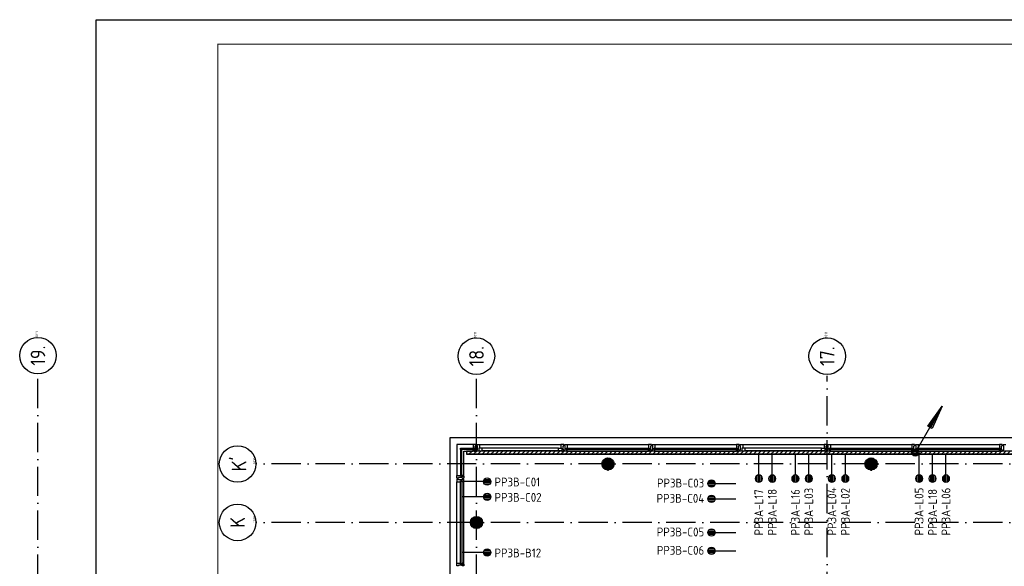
# Model space of a CAD drawing. Header units: millimetres. Extents: x 84333 to 240712, y -2244 to 84291.
# Tile 11 of 74: x 89143 to 109353, y 73077 to 84291. Entities that reach past the tile are written whole.
import ezdxf
from ezdxf.enums import TextEntityAlignment as Align

# ---------------------------------------------------------------- set-up
doc = ezdxf.new("R2010")
doc.units = ezdxf.units.MM
doc.header["$LTSCALE"] = 100
doc.linetypes.add('DASHDOT', pattern=[9, 6, -1.5, 0, -1.5])
doc.layers.get('0').update_dxf_attribs({"linetype": 'CONTINUOUS'})
for name, color, linetype in [('AFDELING', 4, 'CONTINUOUS'), ('AL$7----_STRAMIEN', 1, 'DASHDOT'), ('AL21----_BUITENWAND', 4, 'CONTINUOUS'), ('AL28----_KONSTRUKTIE', 3, 'CONTINUOUS'), ('AL31----_BUITENKOZ', 7, 'CONTINUOUS'), ('ALN-----_BLOCKNAAM', 2, 'CONTINUOUS'), ('ALXAA---_GEWBETON', 12, 'CONTINUOUS'), ('ALXOU---_GLAS', 7, 'CONTINUOUS'), ('EB6441--_ATTRIB', 2, 'CONTINUOUS'), ('EL6441--_DATACOM', 3, 'CONTINUOUS'), ('LIJN025', 10, 'CONTINUOUS'), ('LIJN050', 90, 'CONTINUOUS'), ('RUIMTEBOEK-1EB-WANDGOOT', 3, 'CONTINUOUS'), ('TEKST25', 10, 'CONTINUOUS'), ('TEKST35', 50, 'CONTINUOUS'), ('TEKST50', 90, 'CONTINUOUS')]:
    doc.layers.add(name, color=color, linetype=linetype)
doc.styles.add('1_8', font='ISO', dxfattribs={"height": 1.8})
doc.styles.add('2_0', font='iso', dxfattribs={"height": 200})
doc.styles.add('ISO', font='ISO.SHX')
doc.styles.add('NORATT', font='iso.shx')
doc.styles.add('ROMAND', font='romand')
doc.styles.get("Standard").update_dxf_attribs({"font": 'iso.shx'})
doc.styles.add('TECHNIC', font='technic_.ttf')

# ---------------------------------------------------------------- blocks, each defined once
blk = doc.blocks.new('A0-GE')
at = {"layer": 'LIJN025'}
blk.add_lwpolyline([(1500, 841), (1500, 0), (0, 0), (0, 841)], close=True, dxfattribs=at)
at = {"layer": 'LIJN050', "const_width": 0.2}
blk.add_lwpolyline([(1495, 836), (25, 836), (25, 5), (1495, 5)], close=True, dxfattribs=at)
at = {"layer": 'TEKST25', "style": 'ROMAND', "width": 2.899115}
blk.add_attdef('STATUS', text='', height=2.5, dxfattribs=at).set_placement((1454, 71.5), (1493, 71.5), align=Align.FIT)
at = {"layer": 'TEKST25', "style": 'ISO'}
for tag, p in [('E', (1455.25, 66)), ('NAAM-E', (1466.75, 66)), ('DATUM-E', (1485, 66)), ('D', (1455.25, 61)), ('NAAM-D', (1466.75, 61)), ('DATUM-D', (1485, 61)), ('C', (1455.25, 56)), ('NAAM-C', (1466.75, 56)), ('DATUM-C', (1485, 56)), ('B', (1455.25, 51)), ('NAAM-B', (1466.75, 51)), ('DATUM-B', (1485, 51)), ('A', (1455.25, 46)), ('NAAM-A', (1466.75, 46)), ('DATUM-A', (1485, 46))]:
    blk.add_attdef(tag, text='', height=2.5, dxfattribs=at).set_placement(p, align=Align.CENTER)
for tag, p in [('DATUM', (1332.75, 36.25)), ('SCHAAL', (1368, 36.25)), ('GETEKEND', (1398.25, 36.25)), ('GECONTOL.', (1433, 36.25)), ('FORMAAT', (1463.25, 28.25))]:
    blk.add_attdef(tag, p, '', height=2.5, dxfattribs=at)
at = {"layer": 'TEKST35', "style": 'ISO'}
for tag, p in [('PROJECT', (1334.5, 72.5)), ('PLAATS', (1334.5, 63.5)), ('INSTALLATIE-REGEL1', (1334.5, 52.5)), ('INSTALLATIE-REGEL2', (1334.5, 43.5))]:
    blk.add_attdef(tag, p, '', height=4, dxfattribs=at)
blk.add_attdef('PROJ.NR.', text='', height=4, dxfattribs=at).set_placement((1481, 23), align=Align.CENTER)
at = {"layer": 'TEKST50', "style": 'ISO'}
blk.add_attdef('FILE-NAAM', text='', height=5, dxfattribs=at).set_placement((1473.5, 7.5), align=Align.CENTER)
blk = doc.blocks.new('EH100005')
blk.add_lwpolyline([(-1, -0.5), (0, -0.5), (0, 0.5), (-1, 0.5)])
at = {"style": '2_0', "flags": 9}
blk.add_attdef('HULPSTUK', text='', height=0.5, dxfattribs=at).set_placement((0, 0), align=Align.MIDDLE)
blk = doc.blocks.new('EH100000')
at = {"linetype": 'ByBlock'}
for p, q in [((1, 0.5), (0, 0.5)), ((1, 0.5, 1), (0, 0.5, 1)), ((0, -0.5, 1), (1, -0.5, 1)), ((1, -0.5), (0, -0.5))]:
    blk.add_line(p, q, dxfattribs=at)
at = {"linetype": 'ByBlock', "invisible_edges": 15}
for points in [[(1, -0.5), (0, -0.5), (0, 0.5), (1, 0.5)], [(0, 0.5), (1, 0.5), (1, 0.5, 1), (0, 0.5, 1)], [(0, -0.5, 1), (1, -0.5, 1), (1, -0.5), (0, -0.5)]]:
    blk.add_3dface(points, dxfattribs=at)
at = {"linetype": 'ByBlock', "style": '2_0', "flags": 8}
blk.add_attdef('FUNCTIE', text='', height=0.5, dxfattribs=at).set_placement((0.5, 0), align=Align.MIDDLE)
at = {"linetype": 'ByBlock', "flags": 9}
blk.add_attdef('SCHOT', text='', height=0.5, dxfattribs=at).set_placement((0.5, 0), align=Align.MIDDLE)
blk = doc.blocks.new('ES111201')
for p, q in [((0.38, 0.65), (5.5, 9.53)), ((0.73, 0.15), (-0.73, 0.15)), ((0.6, 0.45), (-0.6, 0.45)), ((0.73, -0.15), (-0.73, -0.15)), ((0.6, -0.45), (-0.6, -0.45))]:
    blk.add_line(p, q)
for points in [[(2.57, 5.45), (5.5, 9.53), (3.43, 4.95)], [(3.22, 5.07), (4.63, 8.01), (2.78, 5.32)]]:
    blk.add_lwpolyline(points, close=True)
blk.add_circle((0, 0), 0.75)
blk = doc.blocks.new('ES4X2')
for p, q in [((-0.45, 1.4), (-0.45, 2.6)), ((-0.15, 1.27), (-0.15, 2.73)), ((0.15, 1.27), (0.15, 2.73)), ((0.45, 1.4), (0.45, 2.6)), ((0, 1.25), (0, -3))]:
    blk.add_line(p, q)
blk.add_circle((0, 2), 0.75)
at = {"style": '1_8', "flags": 8}
for tag, p in [('NUMMER', (1.25, 3.5)), ('CODE', (-1.25, 3.5))]:
    blk.add_attdef(tag, text='', height=1.8, rotation=90, dxfattribs=at).set_placement(p, align=Align.MIDDLE_LEFT)
blk.add_attdef('M_CODE', text='', height=1.8, dxfattribs=at).set_placement((0, 0), align=Align.MIDDLE_CENTER)
blk = doc.blocks.new('1011')
at = {"layer": 'AL$7----_STRAMIEN', "color": 7, "linetype": 'Continuous'}
blk.add_circle((-750, 0), 750, dxfattribs=at)
at = {"layer": 'AL$7----_STRAMIEN', "color": 3, "linetype": 'Continuous'}
blk.add_attdef('STR-NAAM', text='', height=600, rotation=360, dxfattribs=at).set_placement((-750, 0), align=Align.MIDDLE)
at = {"layer": 'ALN-----_BLOCKNAAM', "linetype": 'Continuous'}
blk.add_text('1011', height=100, dxfattribs=at).set_placement((0, 0))
blk = doc.blocks.new('1010')
at = {"layer": 'AL$7----_STRAMIEN', "color": 7, "linetype": 'Continuous'}
blk.add_circle((0, 750), 750, dxfattribs=at)
at = {"layer": 'AL$7----_STRAMIEN', "color": 3, "linetype": 'Continuous'}
blk.add_attdef('STR-NAAM', text='', height=600, rotation=360, dxfattribs=at).set_placement((0, 750), align=Align.MIDDLE)
at = {"layer": 'ALN-----_BLOCKNAAM', "linetype": 'Continuous'}
blk.add_text('1010', height=100, dxfattribs=at).set_placement((0, 0))
blk = doc.blocks.new('A$C13e6995e')
at = {"layer": 'AL$7----_STRAMIEN', "color": 1}
for p, q in [((5185, 41660), (5185, 79257)), ((14185, 41660), (14185, 79257)), ((21385, 50307), (21385, 79228)), ((5185, 41660), (5185, 78944)), ((46585, 77420), (9657, 77420)), ((46585, 76220), (9657, 76220))]:
    blk.add_line(p, q, dxfattribs=at)
at = {"layer": 'AL21----_BUITENWAND', "color": 8}
for p, q in [((13645, 59121), (13645, 77960)), ((13645, 77960), (47125, 77960))]:
    blk.add_line(p, q, dxfattribs=at)
at = {"layer": 'AL28----_KONSTRUKTIE', "color": 8}
for centre in [(16885, 77420), (22285, 77420), (14185, 76220)]:
    blk.add_circle(centre, 125, dxfattribs=at)
at = {"layer": 'AL31----_BUITENKOZ', "color": 8}
for p, q in [((14120, 77819), (13786, 77819)), ((13786, 77819), (13786, 77185)), ((14250, 77819), (15920, 77819)), ((16050, 77819), (17720, 77819)), ((17850, 77819), (19520, 77819)), ((19650, 77819), (21320, 77819)), ((21450, 77819), (23120, 77819)), ((23250, 77819), (24920, 77819)), ((13925, 77185), (13925, 77680)), ((13925, 77680), (14120, 77680)), ((15870, 77747), (14300, 77747)), ((15870, 77693), (14300, 77693)), ((16050, 77680), (17720, 77680)), ((17850, 77680), (19520, 77680)), ((21270, 77747), (19700, 77747)), ((21270, 77693), (19700, 77693)), ((21450, 77680), (23120, 77680)), ((23250, 77680), (24920, 77680)), ((13786, 75385), (13786, 77055)), ((13925, 75385), (13925, 77055))]:
    blk.add_line(p, q, dxfattribs=at)
at = {"layer": 'AL31----_BUITENKOZ', "color": 8, "linetype": 'Continuous'}
for p, q in [((14157, 77819), (14120, 77819)), ((14120, 77819), (14120, 77812)), ((14120, 77812), (14120, 77808)), ((14176, 77819), (14157, 77819)), ((14176, 77813), (14176, 77819)), ((14176, 77799), (14176, 77813)), ((14194, 77813), (14194, 77819)), ((14194, 77819), (14213, 77819)), ((14194, 77800), (14194, 77813)), ((14213, 77819), (14250, 77819)), ((14250, 77819), (14250, 77812)), ((14250, 77812), (14250, 77808)), ((15957, 77819), (15920, 77819)), ((15920, 77819), (15920, 77812)), ((15920, 77812), (15920, 77808)), ((15976, 77819), (15957, 77819)), ((15976, 77813), (15976, 77819)), ((15976, 77799), (15976, 77813)), ((15994, 77813), (15994, 77819)), ((15994, 77819), (16013, 77819)), ((15994, 77800), (15994, 77813)), ((16013, 77819), (16050, 77819)), ((16050, 77819), (16050, 77812)), ((16050, 77812), (16050, 77808)), ((17757, 77819), (17720, 77819)), ((17720, 77819), (17720, 77812)), ((17720, 77812), (17720, 77808)), ((17776, 77819), (17757, 77819)), ((17776, 77813), (17776, 77819)), ((17776, 77799), (17776, 77813)), ((17794, 77813), (17794, 77819)), ((17794, 77819), (17813, 77819)), ((17794, 77800), (17794, 77813)), ((17813, 77819), (17850, 77819)), ((17850, 77819), (17850, 77812)), ((17850, 77812), (17850, 77808)), ((19557, 77819), (19520, 77819)), ((19520, 77819), (19520, 77812)), ((19520, 77812), (19520, 77808)), ((19576, 77819), (19557, 77819)), ((19576, 77813), (19576, 77819)), ((19576, 77799), (19576, 77813)), ((19594, 77813), (19594, 77819)), ((19594, 77819), (19613, 77819)), ((19594, 77800), (19594, 77813)), ((19613, 77819), (19650, 77819)), ((19650, 77819), (19650, 77812)), ((19650, 77812), (19650, 77808)), ((21357, 77819), (21320, 77819)), ((21320, 77819), (21320, 77812)), ((21320, 77812), (21320, 77808)), ((21376, 77819), (21357, 77819)), ((21376, 77813), (21376, 77819)), ((21376, 77799), (21376, 77813)), ((21394, 77813), (21394, 77819)), ((21394, 77819), (21413, 77819)), ((21394, 77800), (21394, 77813)), ((21413, 77819), (21450, 77819)), ((21450, 77819), (21450, 77812)), ((21450, 77812), (21450, 77808)), ((23157, 77819), (23120, 77819)), ((23120, 77819), (23120, 77812)), ((23120, 77812), (23120, 77808)), ((23176, 77819), (23157, 77819)), ((23176, 77813), (23176, 77819)), ((23176, 77799), (23176, 77813)), ((23194, 77813), (23194, 77819)), ((23194, 77819), (23213, 77819)), ((23194, 77800), (23194, 77813)), ((23213, 77819), (23250, 77819)), ((23250, 77819), (23250, 77812)), ((23250, 77812), (23250, 77808)), ((24957, 77819), (24920, 77819)), ((24920, 77819), (24920, 77812)), ((24920, 77812), (24920, 77808)), ((24976, 77819), (24957, 77819)), ((24976, 77813), (24976, 77819)), ((24976, 77799), (24976, 77813)), ((24994, 77813), (24994, 77819)), ((24994, 77819), (25013, 77819)), ((24994, 77800), (24994, 77813)), ((25013, 77819), (25050, 77819)), ((14120, 77808), (14120, 77800)), ((14120, 77800), (14120, 77747)), ((14120, 77747), (14137, 77747)), ((14120, 77680), (14120, 77717)), ((14120, 77717), (14137, 77717)), ((14132, 77680), (14120, 77680)), ((14137, 77685), (14132, 77685)), ((14132, 77685), (14132, 77680)), ((14137, 77747), (14137, 77680)), ((14137, 77717), (14137, 77685)), ((14137, 77680), (14176, 77680)), ((14162, 77710), (14162, 77790)), ((14162, 77790), (14176, 77790)), ((14176, 77710), (14162, 77710)), ((14176, 77790), (14176, 77799)), ((14176, 77799), (14176, 77799)), ((14176, 77700), (14176, 77710)), ((14176, 77686), (14176, 77700)), ((14176, 77700), (14176, 77700)), ((14176, 77680), (14176, 77686)), ((14194, 77790), (14194, 77800)), ((14194, 77800), (14194, 77800)), ((14208, 77790), (14194, 77790)), ((14194, 77700), (14194, 77710)), ((14194, 77710), (14208, 77710)), ((14194, 77686), (14194, 77700)), ((14194, 77700), (14194, 77700)), ((14194, 77680), (14194, 77686)), ((14233, 77680), (14194, 77680)), ((14208, 77710), (14208, 77790)), ((14250, 77747), (14233, 77747)), ((14233, 77747), (14233, 77680)), ((14233, 77747), (14233, 77693)), ((14300, 77747), (14233, 77747)), ((14233, 77693), (14300, 77693)), ((14250, 77808), (14250, 77800)), ((14250, 77800), (14250, 77747)), ((14300, 77693), (14300, 77747)), ((15870, 77693), (15870, 77747)), ((15870, 77747), (15937, 77747)), ((15937, 77693), (15870, 77693)), ((15920, 77808), (15920, 77800)), ((15920, 77800), (15920, 77747)), ((15920, 77747), (15937, 77747)), ((15937, 77747), (15937, 77680)), ((15937, 77747), (15937, 77693)), ((15937, 77680), (15976, 77680)), ((15962, 77710), (15962, 77790)), ((15962, 77790), (15976, 77790)), ((15976, 77710), (15962, 77710)), ((15976, 77790), (15976, 77799)), ((15976, 77799), (15976, 77799)), ((15976, 77700), (15976, 77710)), ((15976, 77686), (15976, 77700)), ((15976, 77700), (15976, 77700)), ((15976, 77680), (15976, 77686)), ((15994, 77790), (15994, 77800)), ((15994, 77800), (15994, 77800)), ((16008, 77790), (15994, 77790)), ((15994, 77700), (15994, 77710)), ((15994, 77710), (16008, 77710)), ((15994, 77686), (15994, 77700)), ((15994, 77700), (15994, 77700)), ((15994, 77680), (15994, 77686)), ((16033, 77680), (15994, 77680)), ((16008, 77710), (16008, 77790)), ((16050, 77747), (16033, 77747)), ((16033, 77747), (16033, 77680)), ((16033, 77717), (16033, 77685)), ((16050, 77717), (16033, 77717)), ((16033, 77685), (16038, 77685)), ((16038, 77685), (16038, 77680)), ((16038, 77680), (16050, 77680)), ((16050, 77808), (16050, 77800)), ((16050, 77800), (16050, 77747)), ((16050, 77680), (16050, 77717)), ((17720, 77808), (17720, 77800)), ((17720, 77800), (17720, 77747)), ((17720, 77747), (17737, 77747)), ((17720, 77680), (17720, 77717)), ((17720, 77717), (17737, 77717)), ((17732, 77680), (17720, 77680)), ((17737, 77685), (17732, 77685)), ((17732, 77685), (17732, 77680)), ((17737, 77747), (17737, 77680)), ((17737, 77717), (17737, 77685)), ((17737, 77680), (17776, 77680)), ((17762, 77710), (17762, 77790)), ((17762, 77790), (17776, 77790)), ((17776, 77710), (17762, 77710)), ((17776, 77790), (17776, 77799)), ((17776, 77799), (17776, 77799)), ((17776, 77700), (17776, 77710)), ((17776, 77686), (17776, 77700)), ((17776, 77700), (17776, 77700)), ((17776, 77680), (17776, 77686)), ((17794, 77790), (17794, 77800)), ((17794, 77800), (17794, 77800)), ((17808, 77790), (17794, 77790)), ((17794, 77700), (17794, 77710)), ((17794, 77710), (17808, 77710)), ((17794, 77686), (17794, 77700)), ((17794, 77700), (17794, 77700)), ((17794, 77680), (17794, 77686)), ((17833, 77680), (17794, 77680)), ((17808, 77710), (17808, 77790)), ((17850, 77747), (17833, 77747)), ((17833, 77747), (17833, 77680)), ((17833, 77717), (17833, 77685)), ((17850, 77717), (17833, 77717)), ((17833, 77685), (17838, 77685)), ((17838, 77685), (17838, 77680)), ((17838, 77680), (17850, 77680)), ((17850, 77808), (17850, 77800)), ((17850, 77800), (17850, 77747)), ((17850, 77680), (17850, 77717)), ((19520, 77808), (19520, 77800)), ((19520, 77800), (19520, 77747)), ((19520, 77747), (19537, 77747)), ((19520, 77680), (19520, 77717)), ((19520, 77717), (19537, 77717)), ((19532, 77680), (19520, 77680)), ((19537, 77685), (19532, 77685)), ((19532, 77685), (19532, 77680)), ((19537, 77747), (19537, 77680)), ((19537, 77717), (19537, 77685)), ((19537, 77680), (19576, 77680)), ((19562, 77710), (19562, 77790)), ((19562, 77790), (19576, 77790)), ((19576, 77710), (19562, 77710)), ((19576, 77790), (19576, 77799)), ((19576, 77799), (19576, 77799)), ((19576, 77700), (19576, 77710)), ((19576, 77686), (19576, 77700)), ((19576, 77700), (19576, 77700)), ((19576, 77680), (19576, 77686)), ((19594, 77790), (19594, 77800)), ((19594, 77800), (19594, 77800)), ((19608, 77790), (19594, 77790)), ((19594, 77700), (19594, 77710)), ((19594, 77710), (19608, 77710)), ((19594, 77686), (19594, 77700)), ((19594, 77700), (19594, 77700)), ((19594, 77680), (19594, 77686)), ((19633, 77680), (19594, 77680)), ((19608, 77710), (19608, 77790)), ((19650, 77747), (19633, 77747)), ((19633, 77747), (19633, 77680)), ((19633, 77747), (19633, 77693)), ((19700, 77747), (19633, 77747)), ((19633, 77693), (19700, 77693)), ((19650, 77808), (19650, 77800)), ((19650, 77800), (19650, 77747)), ((19700, 77693), (19700, 77747)), ((21270, 77693), (21270, 77747)), ((21270, 77747), (21337, 77747)), ((21337, 77693), (21270, 77693)), ((21320, 77808), (21320, 77800)), ((21320, 77800), (21320, 77747)), ((21320, 77747), (21337, 77747)), ((21337, 77747), (21337, 77680)), ((21337, 77747), (21337, 77693)), ((21337, 77680), (21376, 77680)), ((21362, 77710), (21362, 77790)), ((21362, 77790), (21376, 77790)), ((21376, 77710), (21362, 77710)), ((21376, 77790), (21376, 77799)), ((21376, 77799), (21376, 77799)), ((21376, 77700), (21376, 77710)), ((21376, 77686), (21376, 77700)), ((21376, 77700), (21376, 77700)), ((21376, 77680), (21376, 77686)), ((21394, 77790), (21394, 77800)), ((21394, 77800), (21394, 77800)), ((21408, 77790), (21394, 77790)), ((21394, 77700), (21394, 77710)), ((21394, 77710), (21408, 77710)), ((21394, 77686), (21394, 77700)), ((21394, 77700), (21394, 77700)), ((21394, 77680), (21394, 77686)), ((21433, 77680), (21394, 77680)), ((21408, 77710), (21408, 77790)), ((21450, 77747), (21433, 77747)), ((21433, 77747), (21433, 77680)), ((21433, 77717), (21433, 77685)), ((21450, 77717), (21433, 77717)), ((21433, 77685), (21438, 77685)), ((21438, 77685), (21438, 77680)), ((21438, 77680), (21450, 77680)), ((21450, 77808), (21450, 77800)), ((21450, 77800), (21450, 77747)), ((21450, 77680), (21450, 77717)), ((23120, 77808), (23120, 77800)), ((23120, 77800), (23120, 77747)), ((23120, 77747), (23137, 77747)), ((23120, 77680), (23120, 77717)), ((23120, 77717), (23137, 77717)), ((23132, 77680), (23120, 77680)), ((23137, 77685), (23132, 77685)), ((23132, 77685), (23132, 77680)), ((23137, 77747), (23137, 77680)), ((23137, 77717), (23137, 77685)), ((23137, 77680), (23176, 77680)), ((23162, 77710), (23162, 77790)), ((23162, 77790), (23176, 77790)), ((23176, 77710), (23162, 77710)), ((23176, 77790), (23176, 77799)), ((23176, 77799), (23176, 77799)), ((23176, 77700), (23176, 77710)), ((23176, 77686), (23176, 77700)), ((23176, 77700), (23176, 77700)), ((23176, 77680), (23176, 77686)), ((23194, 77790), (23194, 77800)), ((23194, 77800), (23194, 77800)), ((23208, 77790), (23194, 77790)), ((23194, 77700), (23194, 77710)), ((23194, 77710), (23208, 77710)), ((23194, 77686), (23194, 77700)), ((23194, 77700), (23194, 77700)), ((23194, 77680), (23194, 77686)), ((23233, 77680), (23194, 77680)), ((23208, 77710), (23208, 77790)), ((23250, 77747), (23233, 77747)), ((23233, 77747), (23233, 77680)), ((23233, 77717), (23233, 77685)), ((23250, 77717), (23233, 77717)), ((23233, 77685), (23238, 77685)), ((23238, 77685), (23238, 77680)), ((23238, 77680), (23250, 77680)), ((23250, 77808), (23250, 77800)), ((23250, 77800), (23250, 77747)), ((23250, 77680), (23250, 77717)), ((24920, 77808), (24920, 77800)), ((24920, 77800), (24920, 77747)), ((24920, 77747), (24937, 77747)), ((24920, 77680), (24920, 77717)), ((24920, 77717), (24937, 77717)), ((24932, 77680), (24920, 77680)), ((24937, 77685), (24932, 77685)), ((24932, 77685), (24932, 77680)), ((24937, 77747), (24937, 77680)), ((24937, 77717), (24937, 77685)), ((24937, 77680), (24976, 77680)), ((24962, 77710), (24962, 77790)), ((24962, 77790), (24976, 77790)), ((24976, 77710), (24962, 77710)), ((24976, 77790), (24976, 77799)), ((24976, 77799), (24976, 77799)), ((24976, 77700), (24976, 77710)), ((24976, 77686), (24976, 77700)), ((24976, 77700), (24976, 77700)), ((24976, 77680), (24976, 77686)), ((24994, 77790), (24994, 77800)), ((24994, 77800), (24994, 77800)), ((25008, 77790), (24994, 77790)), ((24994, 77700), (24994, 77710)), ((24994, 77710), (25008, 77710)), ((24994, 77686), (24994, 77700)), ((24994, 77700), (24994, 77700)), ((24994, 77680), (24994, 77686)), ((25033, 77680), (24994, 77680)), ((25008, 77710), (25008, 77790)), ((13786, 77148), (13786, 77185)), ((13786, 77185), (13793, 77185)), ((13786, 77129), (13786, 77148)), ((13792, 77129), (13786, 77129)), ((13792, 77111), (13786, 77111)), ((13786, 77111), (13786, 77092)), ((13786, 77092), (13786, 77055)), ((13786, 77055), (13793, 77055)), ((13806, 77129), (13792, 77129)), ((13806, 77111), (13792, 77111)), ((13793, 77185), (13797, 77185)), ((13793, 77055), (13797, 77055)), ((13797, 77185), (13805, 77185)), ((13797, 77055), (13805, 77055)), ((13805, 77185), (13858, 77185)), ((13805, 77055), (13858, 77055)), ((13815, 77129), (13806, 77129)), ((13806, 77129), (13806, 77129)), ((13815, 77111), (13806, 77111)), ((13806, 77111), (13806, 77111)), ((13895, 77143), (13815, 77143)), ((13815, 77143), (13815, 77129)), ((13815, 77097), (13815, 77111)), ((13895, 77097), (13815, 77097)), ((13858, 77185), (13858, 77168)), ((13858, 77168), (13925, 77168)), ((13858, 77055), (13858, 77072)), ((13858, 77072), (13925, 77072)), ((13925, 77185), (13888, 77185)), ((13888, 77185), (13888, 77168)), ((13888, 77168), (13920, 77168)), ((13888, 77072), (13920, 77072)), ((13888, 77055), (13888, 77072)), ((13925, 77055), (13888, 77055)), ((13895, 77129), (13895, 77143)), ((13905, 77129), (13895, 77129)), ((13905, 77111), (13895, 77111)), ((13895, 77111), (13895, 77097)), ((13919, 77129), (13905, 77129)), ((13905, 77129), (13905, 77129)), ((13919, 77111), (13905, 77111)), ((13905, 77111), (13905, 77111)), ((13925, 77129), (13919, 77129)), ((13925, 77111), (13919, 77111)), ((13920, 77168), (13920, 77173)), ((13920, 77173), (13925, 77173)), ((13920, 77072), (13920, 77067)), ((13920, 77067), (13925, 77067)), ((13925, 77173), (13925, 77185)), ((13925, 77168), (13925, 77129)), ((13925, 77072), (13925, 77111)), ((13925, 77067), (13925, 77055)), ((13786, 75348), (13786, 75385)), ((13786, 75385), (13793, 75385)), ((13793, 75385), (13797, 75385)), ((13797, 75385), (13805, 75385)), ((13805, 75385), (13858, 75385)), ((13858, 75385), (13858, 75368)), ((13925, 75385), (13888, 75385)), ((13888, 75385), (13888, 75368)), ((13925, 75373), (13925, 75385)), ((13786, 75329), (13786, 75348)), ((13792, 75329), (13786, 75329)), ((13805, 75329), (13792, 75329)), ((13815, 75329), (13805, 75329)), ((13805, 75329), (13805, 75329)), ((13895, 75343), (13815, 75343)), ((13815, 75343), (13815, 75329)), ((13858, 75368), (13925, 75368)), ((13888, 75368), (13920, 75368)), ((13895, 75329), (13895, 75343)), ((13905, 75329), (13895, 75329)), ((13919, 75329), (13905, 75329)), ((13905, 75329), (13905, 75329)), ((13925, 75329), (13919, 75329)), ((13920, 75368), (13920, 75373)), ((13920, 75373), (13925, 75373)), ((13925, 75368), (13925, 75329))]:
    blk.add_line(p, q, dxfattribs=at)
at = {"layer": 'ALXAA---_GEWBETON', "color": 8}
for p, q in [((16760, 77416), (17010, 77416)), ((16761, 77436), (17009, 77436)), ((16765, 77456), (17005, 77456)), ((16773, 77476), (16997, 77476)), ((16785, 77496), (16984, 77496)), ((16805, 77516), (16965, 77516)), ((16838, 77536), (16932, 77536)), ((22160, 77416), (22410, 77416)), ((22161, 77436), (22409, 77436)), ((22165, 77456), (22405, 77456)), ((22173, 77476), (22397, 77476)), ((22185, 77496), (22384, 77496)), ((22205, 77516), (22365, 77516)), ((22238, 77536), (22332, 77536)), ((16762, 77396), (17008, 77396)), ((16768, 77376), (17002, 77376)), ((16778, 77356), (16992, 77356)), ((16793, 77336), (16977, 77336)), ((16816, 77316), (16954, 77316)), ((16872, 77296), (16898, 77296)), ((22162, 77396), (22408, 77396)), ((22168, 77376), (22402, 77376)), ((22178, 77356), (22392, 77356)), ((22193, 77336), (22377, 77336)), ((22216, 77316), (22354, 77316)), ((22272, 77296), (22298, 77296)), ((14060, 76216), (14310, 76216)), ((14061, 76236), (14309, 76236)), ((14062, 76196), (14308, 76196)), ((14065, 76256), (14305, 76256)), ((14073, 76276), (14297, 76276)), ((14085, 76296), (14284, 76296)), ((14105, 76316), (14265, 76316)), ((14138, 76336), (14232, 76336)), ((14068, 76176), (14302, 76176)), ((14078, 76156), (14292, 76156)), ((14093, 76136), (14277, 76136)), ((14116, 76116), (14254, 76116)), ((14172, 76096), (14198, 76096))]:
    blk.add_line(p, q, dxfattribs=at)
at = {"layer": 'ALXOU---_GLAS', "color": 8}
for p, q in [((13860, 77719), (13860, 77745)), ((13860, 77745), (14135, 77745)), ((14135, 77719), (13860, 77719)), ((13886, 77719), (13860, 77719)), ((13860, 77719), (13860, 77170)), ((13886, 77170), (13886, 77719)), ((14135, 77745), (14135, 77719)), ((16035, 77719), (16035, 77745)), ((16035, 77745), (17735, 77745)), ((17735, 77719), (16035, 77719)), ((17735, 77745), (17735, 77719)), ((17835, 77719), (17835, 77745)), ((17835, 77745), (19535, 77745)), ((19535, 77719), (17835, 77719)), ((19535, 77745), (19535, 77719)), ((21435, 77719), (21435, 77745)), ((21435, 77745), (23135, 77745)), ((23135, 77719), (21435, 77719)), ((23135, 77745), (23135, 77719)), ((23235, 77719), (23235, 77745)), ((23235, 77745), (24935, 77745)), ((24935, 77719), (23235, 77719)), ((24935, 77745), (24935, 77719)), ((13860, 77170), (13886, 77170)), ((13860, 77070), (13886, 77070)), ((13860, 75370), (13860, 77070)), ((13886, 77070), (13886, 75370)), ((13886, 75370), (13860, 75370))]:
    blk.add_line(p, q, dxfattribs=at)
at = {"layer": 'AL$7----_STRAMIEN', "xscale": 0.5, "yscale": 0.5, "zscale": 0.5, "rotation": 90.00000000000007}
for name, p, values in [('1011', (5185, 80018), {'STR-NAAM': '19.'}), ('1011', (14185, 80007), {'STR-NAAM': '18.'}), ('1011', (21385, 80007), {'STR-NAAM': '17.'}), ('1010', (9657, 77420), {'STR-NAAM': "K'"}), ('1010', (9657, 76220), {'STR-NAAM': 'K'})]:
    blk.add_blockref(name, p, dxfattribs=at).add_auto_attribs(values)
at = {"layer": 'AFDELING', "color": 8, "style": 'TECHNIC'}
for p in [(92219, 54468), (58038, 41625), (88108, 41444)]:
    blk.add_attdef('VIDE', text='', height=500, dxfattribs=at).set_placement(p, align=Align.CENTER)
blk.add_attdef('VIDE', text='', height=500, rotation=90, dxfattribs=at).set_placement((75129, 25766), align=Align.CENTER)

msp = doc.modelspace()

# ---------------------------------------------------------------- hatches: boundary and pattern name
at = {"layer": 'RUIMTEBOEK-1EB-WANDGOOT'}
h = msp.add_hatch(dxfattribs=at)
h.set_pattern_fill('LINE', color=1, scale=20, angle=45, style=0)
h.set_pattern_definition([(45, (90712.153, 191.25), (-44.90128, 44.90128), [])])
edge = h.paths.add_edge_path(flags=0)
edge.add_line((112642, 75376), (112762, 75376))
edge = h.paths.add_edge_path(flags=16)
edge.add_line((112762, 75376), (112762, 75441))
edge = h.paths.add_edge_path(flags=0)
edge.add_line((112762, 75441), (112642, 75441))
edge = h.paths.add_edge_path(flags=0)
edge.add_line((98432, 75441), (98312, 75441))
edge = h.paths.add_edge_path(flags=16)
edge.add_line((98312, 75441), (98312, 75376))
edge = h.paths.add_edge_path(flags=0)
edge.add_line((98312, 75376), (98432, 75376))
h.paths.add_polyline_path([(98312, 75376), (112762, 75376)], flags=16)
h.paths.add_polyline_path([(112762, 75376), (98312, 75376), (98312, 75441), (112762, 75441)])
h.paths.add_polyline_path([(98312, 75441), (112762, 75441)], flags=0)
edge = h.paths.add_edge_path(flags=0)
edge.add_line((98312, 75376), (112762, 75376))
edge = h.paths.add_edge_path(flags=0)
edge.add_line((112762, 75376), (98312, 75376))
edge = h.paths.add_edge_path(flags=0)
edge.add_line((112762, 75441), (98312, 75441))
edge = h.paths.add_edge_path(flags=16)
edge.add_line((112762, 75441), (98312, 75441))

# ---------------------------------------------------------------- block references
at = {"xscale": 100, "yscale": 100, "zscale": 100}
msp.add_blockref('A0-GE', (90712, 191), dxfattribs=at)
at = {"layer": 'EL6441--_DATACOM'}
msp.add_blockref('A$C13e6995e', (84333, -2244), dxfattribs=at)
ref = msp.add_blockref('ES4X2', (104314, 75076), dxfattribs=dict(at, xscale=-99.99999999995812, yscale=100, zscale=100, rotation=180.000622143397))
ref.add_attrib('NUMMER', 'PP3A-L17', dxfattribs={"layer": 'EB6441--_ATTRIB', "color": 1, "height": 180, "rotation": 90.0006, "style": 'NORATT', "flags": 8}).set_placement((104314, 73710), align=Align.MIDDLE_LEFT)
ref = msp.add_blockref('ES4X2', (104590, 75076), dxfattribs=dict(at, xscale=-99.99999999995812, yscale=100, zscale=100, rotation=180.000622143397))
ref.add_attrib('NUMMER', 'PP3A-L18', dxfattribs={"layer": 'EB6441--_ATTRIB', "color": 1, "height": 180, "rotation": 90.0006, "style": 'NORATT', "flags": 8}).set_placement((104590, 73710), align=Align.MIDDLE_LEFT)
ref = msp.add_blockref('ES4X2', (105064, 75076), dxfattribs=dict(at, xscale=-99.99999999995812, yscale=100, zscale=100, rotation=180.000622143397))
ref.add_attrib('NUMMER', 'PP3A-L16', dxfattribs={"layer": 'EB6441--_ATTRIB', "color": 1, "height": 180, "rotation": 90.0006, "style": 'NORATT', "flags": 8}).set_placement((105064, 73710), align=Align.MIDDLE_LEFT)
ref = msp.add_blockref('ES4X2', (105340, 75076), dxfattribs=dict(at, xscale=-99.99999999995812, yscale=100, zscale=100, rotation=180.000622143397))
ref.add_attrib('NUMMER', 'PP3A-L03', dxfattribs={"layer": 'EB6441--_ATTRIB', "color": 1, "height": 180, "rotation": 90.0006, "style": 'NORATT', "flags": 8}).set_placement((105340, 73710), align=Align.MIDDLE_LEFT)
ref = msp.add_blockref('ES4X2', (105814, 75076), dxfattribs=dict(at, xscale=-99.99999999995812, yscale=100, zscale=100, rotation=180.000622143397))
ref.add_attrib('NUMMER', 'PP3A-L04', dxfattribs={"layer": 'EB6441--_ATTRIB', "color": 1, "height": 180, "rotation": 90.0006, "style": 'NORATT', "flags": 8}).set_placement((105814, 73710), align=Align.MIDDLE_LEFT)
ref = msp.add_blockref('ES4X2', (106090, 75076), dxfattribs=dict(at, xscale=-99.99999999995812, yscale=100, zscale=100, rotation=180.000622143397))
ref.add_attrib('NUMMER', 'PP3A-L02', dxfattribs={"layer": 'EB6441--_ATTRIB', "color": 1, "height": 180, "rotation": 90.0006, "style": 'NORATT', "flags": 8}).set_placement((106090, 73710), align=Align.MIDDLE_LEFT)
ref = msp.add_blockref('ES4X2', (107604, 75076), dxfattribs=dict(at, xscale=-99.99999999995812, yscale=100, zscale=100, rotation=180.000622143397))
ref.add_attrib('NUMMER', 'PP3A-L05', dxfattribs={"layer": 'EB6441--_ATTRIB', "color": 1, "height": 180, "rotation": 90.0006, "style": 'NORATT', "flags": 8}).set_placement((107604, 73710), align=Align.MIDDLE_LEFT)
ref = msp.add_blockref('ES4X2', (107880, 75076), dxfattribs=dict(at, xscale=-99.99999999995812, yscale=100, zscale=100, rotation=180.000622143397))
ref.add_attrib('NUMMER', 'PP3A-L18', dxfattribs={"layer": 'EB6441--_ATTRIB', "color": 1, "height": 180, "rotation": 90.0006, "style": 'NORATT', "flags": 8}).set_placement((107880, 73710), align=Align.MIDDLE_LEFT)
ref = msp.add_blockref('ES4X2', (108156, 75076), dxfattribs=dict(at, xscale=-99.99999999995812, yscale=100, zscale=100, rotation=180.000622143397))
ref.add_attrib('NUMMER', 'PP3A-L06', dxfattribs={"layer": 'EB6441--_ATTRIB', "color": 1, "height": 180, "rotation": 90.0006, "style": 'NORATT', "flags": 8}).set_placement((108156, 73710), align=Align.MIDDLE_LEFT)
ref = msp.add_blockref('ES4X2', (98539, 74815), dxfattribs=dict(at, xscale=100.0000000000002, yscale=100.0000000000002, zscale=100.0000000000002, rotation=270.0002073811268))
ref.add_attrib('NUMMER', 'PP3B-C01', dxfattribs={"layer": 'EB6441--_ATTRIB', "color": 1, "height": 180, "rotation": 0.0002, "style": 'NORATT', "flags": 8}).set_placement((98889, 74806), align=Align.MIDDLE_LEFT)
ref = msp.add_blockref('ES4X2', (103543, 74775), dxfattribs=dict(at, xscale=100, yscale=100, zscale=100, rotation=90))
ref.add_attrib('NUMMER', 'PP3B-C03', dxfattribs={"layer": 'EB6441--_ATTRIB', "color": 1, "height": 180, "style": 'NORATT', "flags": 8}).set_placement((103193, 74785), align=Align.MIDDLE_RIGHT)
ref = msp.add_blockref('ES4X2', (98539, 74501), dxfattribs=dict(at, xscale=100.0000000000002, yscale=100.0000000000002, zscale=100.0000000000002, rotation=270.0002073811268))
ref.add_attrib('NUMMER', 'PP3B-C02', dxfattribs={"layer": 'EB6441--_ATTRIB', "color": 1, "height": 180, "rotation": 0.0002, "style": 'NORATT', "flags": 8}).set_placement((98889, 74491), align=Align.MIDDLE_LEFT)
ref = msp.add_blockref('ES4X2', (103543, 74461), dxfattribs=dict(at, xscale=100, yscale=100, zscale=100, rotation=90))
ref.add_attrib('NUMMER', 'PP3B-C04', dxfattribs={"layer": 'EB6441--_ATTRIB', "color": 1, "height": 180, "style": 'NORATT', "flags": 8}).set_placement((103193, 74471), align=Align.MIDDLE_RIGHT)
ref = msp.add_blockref('ES4X2', (103543, 73771), dxfattribs=dict(at, xscale=100, yscale=100, zscale=100, rotation=90))
ref.add_attrib('NUMMER', 'PP3B-C05', dxfattribs={"layer": 'EB6441--_ATTRIB', "color": 1, "height": 180, "style": 'NORATT', "flags": 8}).set_placement((103193, 73781), align=Align.MIDDLE_RIGHT)
ref = msp.add_blockref('ES4X2', (98539, 73361), dxfattribs=dict(at, xscale=100.0000000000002, yscale=100.0000000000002, zscale=100.0000000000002, rotation=270.0002073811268))
ref.add_attrib('NUMMER', 'PP3B-B12', dxfattribs={"layer": 'EB6441--_ATTRIB', "color": 1, "height": 180, "rotation": 0.0002, "style": 'NORATT', "flags": 8}).set_placement((98889, 73351), align=Align.MIDDLE_LEFT)
ref = msp.add_blockref('ES4X2', (103543, 73395), dxfattribs=dict(at, xscale=100, yscale=100, zscale=100, rotation=90))
ref.add_attrib('NUMMER', 'PP3B-C06', dxfattribs={"layer": 'EB6441--_ATTRIB', "color": 1, "height": 180, "style": 'NORATT', "flags": 8}).set_placement((103193, 73405), align=Align.MIDDLE_RIGHT)
at = {"layer": 'RUIMTEBOEK-1EB-WANDGOOT', "xscale": 100, "yscale": 100, "zscale": 100}
msp.add_blockref('ES111201', (107526, 75409, 1500), dxfattribs=at)
at = {"layer": 'RUIMTEBOEK-1EB-WANDGOOT', "xscale": 120, "yscale": 65, "zscale": 120, "rotation": 180.0000000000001}
msp.add_blockref('EH100005', (98312, 75409, 1500), dxfattribs=at)
at = {"layer": 'RUIMTEBOEK-1EB-WANDGOOT', "color": 3, "xscale": 14450, "yscale": 65, "zscale": 119.9999999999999}
msp.add_blockref('EH100000', (98312, 75409, 1500), dxfattribs=at)

doc.saveas('drawing.dxf')
